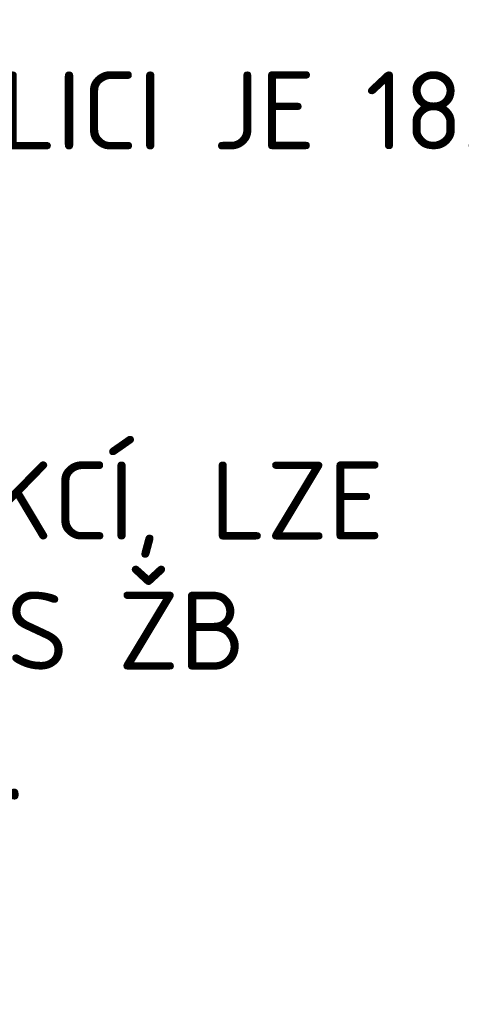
# Model space of a CAD drawing. Header units: millimetres. Extents: x 5450 to 824849, y -109713 to 33478.
# Tile 17 of 21: x 800350 to 803184, y -106753 to -100442. Entities that reach past the tile are written whole.
import ezdxf

# ---------------------------------------------------------------- set-up
doc = ezdxf.new("R2010")
doc.units = ezdxf.units.MM
doc.linetypes.add('CENTERX2', pattern=[101.6, 63.5, -12.7, 12.7, -12.7])
doc.layers.add('A99_N_osy @ 200', color=1, linetype='CENTERX2', lineweight=9)
doc.styles.add('A99_kota', font='isocpeur.ttf', dxfattribs={"height": 2})

msp = doc.modelspace()

# ---------------------------------------------------------------- texts
at = {"layer": 'A99_N_osy @ 200', "color": 3, "linetype": 'Continuous', "lineweight": 18, "ltscale": 0.5, "insert": (784613.5, -100603.6), "char_height": 500, "attachment_point": 1, "style": 'A99_kota'}
msp.add_mtext_dynamic_manual_height_columns('\\A1;{\\fISOCPEUR|b1|i0|c238|p34;\\C7;CELKOVÝ OBJEM KONSTRUKCÍ URČENÝCH K DEMOLICI JE 1836M\\H0.7x;\\S3^ ;\\H1.42857x;.\\P\\LZACHOVÁNO BUDE JEN OBVODOVÉ ZDIVO.\\P\\P\\fISOCPEUR|b0|i0|c238|p34;\\lNEBYL PROVEDEN STAVEBNÍ PRŮZKUM KONSTRUKCÍ, LZE PŘEDPOKLÁDAT, ŽE SE JEDNÁ O ZDĚNÝ OBJEKT S ŽB MONOLITICKÝMI STROPY A MONOLIT. SCHODIŠTĚM.}', width=19311.764, gutter_width=2000, heights=[0], dxfattribs=at)

doc.saveas('drawing.dxf')
